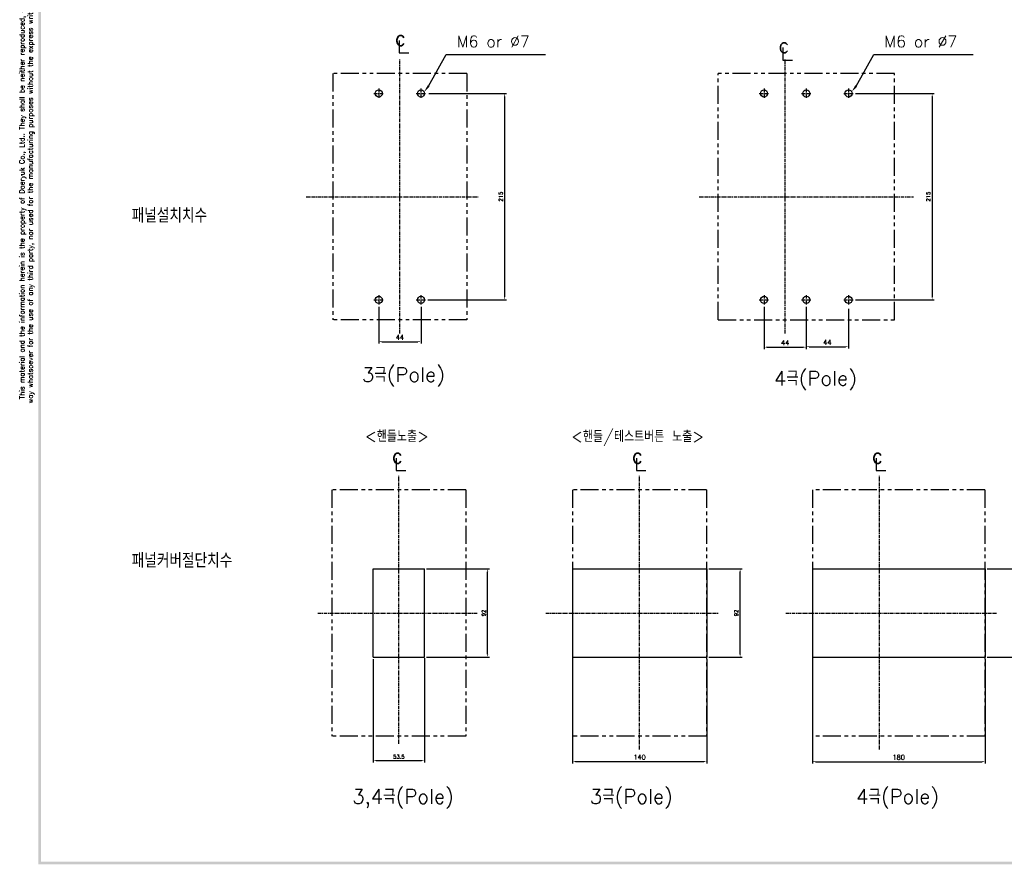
# Model space of a CAD drawing. Extents: x -316 to 2710, y -907 to 1774.
# Tile 1 of 18: x -313 to 713, y 272 to 1152. Entities that reach past the tile are written whole.
import ezdxf

# ---------------------------------------------------------------- set-up
doc = ezdxf.new("R2010")
doc.units = 0
doc.header["$LTSCALE"] = 3
doc.header["$MEASUREMENT"] = 0
doc.linetypes.add('CENTER', pattern=[2, 1.25, -0.25, 0.25, -0.25])
doc.linetypes.add('PHANTOM2', pattern=[1.25, 0.625, -0.125, 0.125, -0.125, 0.125, -0.125])
doc.layers.get('0').update_dxf_attribs({"linetype": 'CONTINUOUS'})
doc.layers.get('Defpoints').update_dxf_attribs({"linetype": 'CONTINUOUS'})
for name, color, linetype in [('AM_VIS', 7, 'CONTINUOUS'), ('cen', 1, 'CENTER'), ('CENTER', 1, 'CENTER'), ('di', 3, 'CONTINUOUS'), ('DIM', 3, 'CONTINUOUS'), ('dwg', 7, 'CONTINUOUS'), ('NOTE', 4, 'CONTINUOUS')]:
    doc.layers.add(name, color=color, linetype=linetype)
doc.styles.add('K25', font='TXT', dxfattribs={"width": 0.9, "height": 2.5, "bigfont": 'TBHAN'})
doc.styles.add('KIM', font='ROMANS.shx', dxfattribs={"height": 5, "bigfont": 'GSG1.shx'})
doc.styles.get("Standard").update_dxf_attribs({"font": 'romans.shx', "height": 4, "bigfont": 'ghs.shx'})
doc.dimstyles.get("Standard").update_dxf_attribs({"dimtxt": 0.18, "dimasz": 0.18, "dimexe": 0.18, "dimexo": 0.0625, "dimgap": 0.09, "dimtad": 0, "dimtih": 1, "dimtoh": 1, "dimdec": 4, "dimzin": 0, "dimdsep": 46, "dimtxsty": 'Standard', "dimcen": 0.09, "dimadec": 0, "dimazin": 0, "dimtfac": 1, "dimtdec": 4, "dimtofl": 0, "dimtmove": 0, "dimatfit": 3, "dimfxl": 0, "dimtolj": 1, "dimtzin": 0, "dimarcsym": 0})
doc.dimstyles.new('STANDARD$0', dxfattribs={"dimtxt": 5, "dimasz": 5, "dimexe": 1, "dimexo": 2, "dimgap": 2, "dimtad": 1, "dimdec": 4, "dimzin": 12, "dimdsep": 46, "dimtxsty": 'KIM', "dimcen": -1, "dimdle": 0.1, "dimadec": 0, "dimazin": 0, "dimtfac": 1, "dimtdec": 4, "dimtmove": 0, "dimatfit": 3, "dimfxl": 0, "dimtolj": 1, "dimtzin": 0, "dimarcsym": 0})

# ---------------------------------------------------------------- blocks, each defined once
blk = doc.blocks.new('*D186')
at = {"layer": 'Defpoints', "color": 0}
for p in [(55, 488.1), (108.5, 489.1), (108.5, 380.4)]:
    blk.add_point(p, dxfattribs=at)
at = {"layer": 'di'}
for p, q in [((55, 486.1), (55, 378.4)), ((108.5, 487.1), (108.5, 378.4)), ((58.2, 380.4), (105.3, 380.4))]:
    blk.add_line(p, q, dxfattribs=at)
for points in [[(58.2, 380.9), (58.2, 379.8), (55, 380.4)], [(105.3, 380.9), (105.3, 379.8), (108.5, 380.4)]]:
    blk.add_solid(points, dxfattribs=at)
at = {"layer": 'di', "insert": (81.8, 384.4), "char_height": 4, "attachment_point": 5}
blk.add_mtext('\\A1;53.5', dxfattribs=at)
blk = doc.blocks.new('*D187')
at = {"layer": 'Defpoints', "color": 0}
for p in [(108.5, 580.1), (174.3, 580.1), (108.5, 488.1)]:
    blk.add_point(p, dxfattribs=at)
at = {"layer": 'di'}
for p, q in [((110.5, 580.1), (176.3, 580.1)), ((174.3, 491.3), (174.3, 576.9)), ((110.5, 488.1), (176.3, 488.1))]:
    blk.add_line(p, q, dxfattribs=at)
for points in [[(173.8, 576.9), (174.9, 576.9), (174.3, 580.1)], [(173.8, 491.3), (174.9, 491.3), (174.3, 488.1)]]:
    blk.add_solid(points, dxfattribs=at)
at = {"layer": 'di', "insert": (170.3, 534.1), "char_height": 4, "attachment_point": 5, "rotation": 90}
blk.add_mtext('\\A1;92', dxfattribs=at)
blk = doc.blocks.new('*D188')
at = {"layer": 'Defpoints', "color": 0}
for p in [(555.5, 1075.3), (555.5, 860.3), (637.5, 860.3)]:
    blk.add_point(p, dxfattribs=at)
at = {"layer": 'di'}
for p, q in [((557.5, 1075.3), (639.5, 1075.3)), ((637.5, 1072.1), (637.5, 863.5)), ((557.5, 860.3), (639.5, 860.3))]:
    blk.add_line(p, q, dxfattribs=at)
for points in [[(637, 1072.1), (638, 1072.1), (637.5, 1075.3)], [(637, 863.5), (638, 863.5), (637.5, 860.3)]]:
    blk.add_solid(points, dxfattribs=at)
at = {"layer": 'di', "insert": (633.5, 967.8), "char_height": 4, "attachment_point": 5, "rotation": 90}
blk.add_mtext('\\A1;215', dxfattribs=at)
blk = doc.blocks.new('*D189')
at = {"layer": 'Defpoints', "color": 0}
for p in [(111.1, 1075.3), (110.1, 860.3), (192, 860.3)]:
    blk.add_point(p, dxfattribs=at)
at = {"layer": 'di'}
for p, q in [((113.1, 1075.3), (194, 1075.3)), ((192, 1072.1), (192, 863.5)), ((112.1, 860.3), (194, 860.3))]:
    blk.add_line(p, q, dxfattribs=at)
for points in [[(191.5, 1072.1), (192.6, 1072.1), (192, 1075.3)], [(191.5, 863.5), (192.6, 863.5), (192, 860.3)]]:
    blk.add_solid(points, dxfattribs=at)
at = {"layer": 'di', "insert": (188, 967.8), "char_height": 4, "attachment_point": 5, "rotation": 90}
blk.add_mtext('\\A1;215', dxfattribs=at)
blk = doc.blocks.new('*D190')
at = {"layer": 'Defpoints', "color": 0}
for p in [(402.7, 580.1), (437.4, 580.1), (402.7, 488.1)]:
    blk.add_point(p, dxfattribs=at)
at = {"layer": 'di'}
for p, q in [((404.7, 580.1), (439.4, 580.1)), ((437.4, 491.3), (437.4, 576.9)), ((404.7, 488.1), (439.4, 488.1))]:
    blk.add_line(p, q, dxfattribs=at)
for points in [[(436.9, 576.9), (438, 576.9), (437.4, 580.1)], [(436.9, 491.3), (438, 491.3), (437.4, 488.1)]]:
    blk.add_solid(points, dxfattribs=at)
at = {"layer": 'di', "insert": (433.4, 534.1), "char_height": 4, "attachment_point": 5, "rotation": 90}
blk.add_mtext('\\A1;92', dxfattribs=at)
blk = doc.blocks.new('*D198')
at = {"layer": 'Defpoints', "color": 0}
for p in [(60.9, 855), (104.9, 855), (104.9, 816.7)]:
    blk.add_point(p, dxfattribs=at)
at = {"layer": 'di'}
for p, q in [((60.9, 853), (60.9, 814.7)), ((104.9, 853), (104.9, 814.7)), ((64.1, 816.7), (101.7, 816.7))]:
    blk.add_line(p, q, dxfattribs=at)
for points in [[(64.1, 817.2), (64.1, 816.2), (60.9, 816.7)], [(101.7, 817.2), (101.7, 816.2), (104.9, 816.7)]]:
    blk.add_solid(points, dxfattribs=at)
at = {"layer": 'di', "insert": (82.9, 821.2), "char_height": 5, "attachment_point": 5, "style": 'KIM'}
blk.add_mtext('\\A1;44', dxfattribs=at)
blk = doc.blocks.new('*D199')
at = {"layer": 'Defpoints', "color": 0}
for p in [(462.3, 855), (506.3, 855), (506.3, 811)]:
    blk.add_point(p, dxfattribs=at)
at = {"layer": 'di'}
for p, q in [((462.3, 853), (462.3, 809)), ((506.3, 853), (506.3, 809)), ((465.5, 811), (503.1, 811))]:
    blk.add_line(p, q, dxfattribs=at)
for points in [[(465.5, 811.5), (465.5, 810.4), (462.3, 811)], [(503.1, 811.5), (503.1, 810.4), (506.3, 811)]]:
    blk.add_solid(points, dxfattribs=at)
at = {"layer": 'di', "insert": (484.3, 815.5), "char_height": 5, "attachment_point": 5, "style": 'KIM'}
blk.add_mtext('\\A1;44', dxfattribs=at)
blk = doc.blocks.new('*D200')
at = {"layer": 'Defpoints', "color": 0}
for p in [(506.3, 853), (550.3, 853), (550.3, 811.5)]:
    blk.add_point(p, dxfattribs=at)
at = {"layer": 'di'}
for p, q in [((506.3, 851), (506.3, 809.5)), ((550.3, 851), (550.3, 809.5)), ((509.5, 811.5), (547.1, 811.5))]:
    blk.add_line(p, q, dxfattribs=at)
for points in [[(509.5, 812), (509.5, 810.9), (506.3, 811.5)], [(547.1, 812), (547.1, 810.9), (550.3, 811.5)]]:
    blk.add_solid(points, dxfattribs=at)
at = {"layer": 'di', "insert": (528.3, 816), "char_height": 5, "attachment_point": 5, "style": 'KIM'}
blk.add_mtext('\\A1;44', dxfattribs=at)
blk = doc.blocks.new('*D201')
at = {"layer": 'Defpoints', "color": 0}
for p in [(692.7, 580.1), (727.4, 580.1), (692.7, 488.1)]:
    blk.add_point(p, dxfattribs=at)
at = {"layer": 'di'}
for p, q in [((694.7, 580.1), (729.4, 580.1)), ((727.4, 491.3), (727.4, 576.9)), ((694.7, 488.1), (729.4, 488.1))]:
    blk.add_line(p, q, dxfattribs=at)
for points in [[(726.9, 576.9), (728, 576.9), (727.4, 580.1)], [(726.9, 491.3), (728, 491.3), (727.4, 488.1)]]:
    blk.add_solid(points, dxfattribs=at)
at = {"layer": 'di', "insert": (723.4, 534.1), "char_height": 4, "attachment_point": 5, "rotation": 90}
blk.add_mtext('\\A1;92', dxfattribs=at)
blk = doc.blocks.new('*D202')
at = {"layer": 'Defpoints', "color": 0}
for p in [(262.7, 488.1), (402.7, 488.1), (402.7, 379.4)]:
    blk.add_point(p, dxfattribs=at)
at = {"layer": 'di'}
for p, q in [((262.7, 486.1), (262.7, 377.4)), ((402.7, 486.1), (402.7, 377.4)), ((265.9, 379.4), (399.5, 379.4))]:
    blk.add_line(p, q, dxfattribs=at)
for points in [[(265.9, 379.9), (265.9, 378.8), (262.7, 379.4)], [(399.5, 379.9), (399.5, 378.8), (402.7, 379.4)]]:
    blk.add_solid(points, dxfattribs=at)
at = {"layer": 'di', "insert": (332.7, 383.9), "char_height": 5, "attachment_point": 5, "style": 'KIM'}
blk.add_mtext('\\A1;140', dxfattribs=at)
blk = doc.blocks.new('*D203')
at = {"layer": 'Defpoints', "color": 0}
for p in [(512.7, 488.1), (692.7, 488.1), (692.7, 379.2)]:
    blk.add_point(p, dxfattribs=at)
at = {"layer": 'di'}
for p, q in [((512.7, 486.1), (512.7, 377.2)), ((692.7, 486.1), (692.7, 377.2)), ((515.9, 379.2), (689.5, 379.2))]:
    blk.add_line(p, q, dxfattribs=at)
for points in [[(515.9, 379.8), (515.9, 378.7), (512.7, 379.2)], [(689.5, 379.8), (689.5, 378.7), (692.7, 379.2)]]:
    blk.add_solid(points, dxfattribs=at)
at = {"layer": 'di', "insert": (602.7, 383.7), "char_height": 5, "attachment_point": 5, "style": 'KIM'}
blk.add_mtext('\\A1;180', dxfattribs=at)

msp = doc.modelspace()

# ---------------------------------------------------------------- linework, layer by layer
for p, q in [((55.049, 580.107), (108.549, 580.107)), ((55.049, 488.107), (55.049, 580.107)), ((108.549, 488.107), (108.549, 580.107)), ((262.689, 580.107), (402.689, 580.107)), ((512.689, 580.107), (692.689, 580.107)), ((55.049, 488.107), (108.549, 488.107)), ((262.689, 488.107), (402.689, 488.107)), ((512.689, 488.107), (692.689, 488.107))]:
    msp.add_line(p, q)
for centre in [(60.876, 1075.253), (104.876, 1075.253), (462.342, 1075.253), (506.342, 1075.253), (550.342, 1075.253), (60.876, 860.253), (104.876, 860.253), (462.342, 860.253), (506.342, 860.253), (550.342, 860.253)]:
    msp.add_circle(centre, 3.7)
at = {"layer": 'AM_VIS'}
for p, q in [((262.689, 580.107), (262.689, 488.107)), ((402.689, 580.107), (402.689, 488.107)), ((512.689, 580.107), (512.689, 488.107)), ((692.689, 580.107), (692.689, 488.107))]:
    msp.add_line(p, q, dxfattribs=at)
at = {"layer": 'cen'}
for p, q in [((60.876, 1080.297), (60.876, 1070.209)), ((104.876, 1080.297), (104.876, 1070.209)), ((462.342, 1080.297), (462.342, 1070.209)), ((506.342, 1080.297), (506.342, 1070.209)), ((550.342, 1080.297), (550.342, 1070.209)), ((55.832, 1075.253), (65.92, 1075.253)), ((99.832, 1075.253), (109.92, 1075.253)), ((457.298, 1075.253), (467.386, 1075.253)), ((501.298, 1075.253), (511.386, 1075.253)), ((545.298, 1075.253), (555.386, 1075.253)), ((60.876, 865.297), (60.876, 855.209)), ((104.876, 865.297), (104.876, 855.209)), ((462.342, 865.297), (462.342, 855.209)), ((506.342, 865.297), (506.342, 855.209)), ((550.342, 865.297), (550.342, 855.209)), ((55.832, 860.253), (65.92, 860.253)), ((99.832, 860.253), (109.92, 860.253)), ((457.298, 860.253), (467.386, 860.253)), ((501.298, 860.253), (511.386, 860.253)), ((545.298, 860.253), (555.386, 860.253))]:
    msp.add_line(p, q, dxfattribs=at)
at = {"layer": 'CENTER'}
for p, q in [((82.876, 967.553), (82.876, 1110.675)), ((484.342, 967.553), (484.342, 1110.675)), ((-14.686, 967.553), (164.658, 967.553)), ((82.876, 825.382), (82.876, 967.553)), ((394.7, 967.553), (617.983, 967.553)), ((484.342, 825.382), (484.342, 967.553)), ((81.799, 533.907), (81.799, 677.03)), ((332.689, 533.907), (332.689, 677.03)), ((582.689, 533.907), (582.689, 677.03)), ((-2.497, 533.907), (163.581, 533.907)), ((81.799, 397.776), (81.799, 533.907)), ((235.127, 533.907), (414.47, 533.907)), ((332.689, 391.736), (332.689, 533.907)), ((485.127, 533.907), (704.47, 533.907)), ((582.689, 391.736), (582.689, 533.907))]:
    msp.add_line(p, q, dxfattribs=at)
at = {"layer": 'di', "linetype": 'PHANTOM2', "ltscale": 10}
for p, q in [((152.676, 1096.053), (13.076, 1096.053)), ((13.076, 1096.053), (13.076, 839.453)), ((152.676, 1096.053), (152.676, 839.453)), ((598.142, 1096.053), (414.542, 1096.053)), ((414.542, 839.453), (414.542, 1096.053)), ((598.142, 839.453), (598.142, 1096.053)), ((152.676, 839.453), (13.076, 839.453)), ((414.542, 839.453), (598.142, 839.453)), ((151.599, 662.407), (11.999, 662.407)), ((11.999, 662.407), (11.999, 405.807)), ((151.599, 662.407), (151.599, 405.807)), ((402.489, 662.407), (262.889, 662.407)), ((262.889, 662.407), (262.889, 405.807)), ((402.489, 662.407), (402.489, 405.807)), ((692.489, 662.407), (512.889, 662.407)), ((512.889, 662.407), (512.889, 405.807)), ((692.489, 662.407), (692.489, 405.807)), ((151.599, 405.807), (11.999, 405.807)), ((402.489, 405.807), (262.889, 405.807)), ((692.489, 405.807), (512.889, 405.807))]:
    msp.add_line(p, q, dxfattribs=at)
at = {"layer": 'dwg'}
for points in [[(-293.74, 272.323), (-291.14, 273.623), (-293.74, 1764.723), (-291.14, 1762.123)], [(1827.86, 272.323), (1825.26, 274.923), (-293.74, 272.323), (-291.14, 274.923)]]:
    msp.add_trace(points, dxfattribs=at)
at = {"layer": 'NOTE'}
for p, q in [((82.283, 1130.569), (82.283, 1117.53)), ((481.926, 1123.06), (481.926, 1110.021)), ((82.283, 1117.53), (92.196, 1117.53)), ((112.839, 1083.024), (131.173, 1115.776)), ((131.173, 1115.776), (234.685, 1115.776)), ((481.926, 1110.021), (491.839, 1110.021)), ((558.304, 1083.024), (576.639, 1115.776)), ((576.639, 1115.776), (680.151, 1115.776)), ((79.091, 695.442), (79.091, 682.402)), ((329.305, 695.442), (329.305, 682.402)), ((579.305, 695.442), (579.305, 682.402)), ((79.091, 682.402), (89.004, 682.402)), ((329.305, 682.402), (339.218, 682.402)), ((579.305, 682.402), (589.218, 682.402))]:
    msp.add_line(p, q, dxfattribs=at)
for points in [[(113.831, 1082.264), (108.277, 1077.071), (111.847, 1083.785)], [(559.297, 1082.264), (553.742, 1077.071), (557.312, 1083.785)]]:
    msp.add_solid(points, dxfattribs=at)

# ---------------------------------------------------------------- texts
at = {"layer": 'di'}
for p in [(142.139, 1123.42), (587.605, 1123.42)]:
    msp.add_text('M6 or %%C7', height=12, dxfattribs=at).set_placement(p)
at = {"layer": 'di', "insert": (-305.786, 1015.48), "char_height": 5.2, "width": 568.79157, "attachment_point": 5, "rotation": 90}
msp.add_mtext('\\A1;This material and the information herein is the property of Daeryuk Co., Ltd.. They shall be neither reproduced, copied, lent, or disclosed in any\\Pway whatsoever for the use of any third party, nor used for the manufacturing purposes without the express written consent of Daeryuk Co., Ltd..', dxfattribs=at)
at = {"layer": 'di', "char_height": 15, "attachment_point": 1}
for s, insert, width in [('{\\Fromans,hgs|c129;패널설치치수}', (-196.605, 955.682), 135.45529), ('{\\Fromans,hgs|c129;3극(Pole)}', (43.306, 789.919), 116.39597), ('{\\Fromans,hgs|c129;4극(Pole)}', (472.599, 786.073), 116.39597), ('{\\Fromans,hgs|c129;패널커버절단치수}', (-196.605, 596.258), 177.9211), ('{\\Fromans,hgs|c129;3,4극(Pole)}', (33.253, 350.45), 148.76355), ('{\\Fromans,hgs|c129;3극(Pole)}', (280.789, 350.45), 156.66025), ('{\\Fromans,hgs|c129;4극(Pole)}', (558.151, 350.45), 156.66025)]:
    msp.add_mtext(s, dxfattribs=dict(at, insert=insert, width=width))
at = {"layer": 'DIM', "char_height": 12, "width": 207.68749, "attachment_point": 1}
for s, insert in [('\\pt156;{\\Fromans,hgs|c129;<핸들노출>}', (46.457, 724.299)), ('\\pt156;{\\Fromans,hgs|c129;<핸들/테스트버튼 노출>}', (261.278, 724.079))]:
    msp.add_mtext(s, dxfattribs=dict(at, insert=insert))
at = {"layer": 'NOTE', "style": 'K25', "width": 0.9}
for p in [(77.851, 1125.029), (477.494, 1117.521), (74.659, 689.902), (324.873, 689.902), (574.873, 689.902)]:
    msp.add_text('c', height=15.85, dxfattribs=at).set_placement(p)

# ---------------------------------------------------------------- dimensions: what is measured, and where the dimension line sits
at = {"layer": 'di'}
for base, p1, p2, picture, middle in [((192.019, 860.253), (111.146, 1075.253), (110.082, 860.253), '*D189', (188.019, 967.753)), ((637.485, 860.253), (555.548, 1075.253), (555.548, 860.253), '*D188', (633.485, 967.753)), ((437.433, 580.107), (402.689, 488.107), (402.689, 580.107), '*D190', (433.433, 534.107)), ((727.433, 580.107), (692.689, 488.107), (692.689, 580.107), '*D201', (723.433, 534.107))]:
    dim = msp.add_linear_dim(base=base, p1=p1, p2=p2, angle=90, dimstyle='Standard', override={"dimtxt": 4, "dimasz": 3.2, "dimexe": 2, "dimexo": 2, "dimgap": 2, "dimtad": 1, "dimtih": 0, "dimtoh": 0, "dimdec": 2, "dimzin": 8, "dimcen": 0, "dimclrd": 256, "dimclre": 256, "dimclrt": 256, "dimadec": 2, "dimazin": 2, "dimtfac": 0.6, "dimtdec": 2, "dimtofl": 1, "dimtzin": 8, "dimlwd": 65535, "dimlwe": 65535, "dimarcsym": 1}, dxfattribs=at)
    dim.commit()
    dim.dimension.update_dxf_attribs({"geometry": picture, "text_midpoint": middle})
for base, p1, p2, picture, middle in [((104.876, 816.7), (60.876, 855.047), (104.876, 855.047), '*D198', (82.876, 821.2)), ((506.342, 810.976), (462.342, 855.047), (506.342, 855.047), '*D199', (484.342, 815.476)), ((550.342, 811.473), (506.342, 853.047), (550.342, 853.047), '*D200', (528.342, 815.973)), ((402.689, 379.366), (262.689, 488.107), (402.689, 488.107), '*D202', (332.689, 383.866)), ((692.689, 379.229), (512.689, 488.107), (692.689, 488.107), '*D203', (602.689, 383.729))]:
    dim = msp.add_linear_dim(base=base, p1=p1, p2=p2, dimstyle='STANDARD$0', override={"dimtxt": 4, "dimasz": 3.2, "dimexe": 2, "dimdec": 2, "dimzin": 8, "dimcen": 0, "dimclrd": 256, "dimclre": 256, "dimclrt": 256, "dimadec": 2, "dimazin": 2, "dimtfac": 0.6, "dimtdec": 2, "dimtzin": 8, "dimlwd": 65535, "dimlwe": 65535, "dimarcsym": 1}, dxfattribs=at)
    dim.commit()
    dim.dimension.update_dxf_attribs({"geometry": picture, "text_midpoint": middle})
dim = msp.add_linear_dim(base=(174.327, 580.107), p1=(108.549, 488.107), p2=(108.549, 580.107), angle=90, dimstyle='Standard', override={"dimtxt": 4, "dimasz": 3.2, "dimexe": 2, "dimexo": 2, "dimgap": 2, "dimtad": 1, "dimtih": 0, "dimtoh": 0, "dimdec": 2, "dimzin": 8, "dimcen": 0, "dimclrd": 256, "dimclre": 256, "dimclrt": 256, "dimadec": 2, "dimazin": 2, "dimtfac": 0.6, "dimtdec": 2, "dimtofl": 1, "dimtzin": 8, "dimlwd": 65535, "dimlwe": 65535, "dimarcsym": 1}, dxfattribs=at)
dim.commit()
dim.dimension.update_dxf_attribs({"geometry": '*D187', "text_midpoint": (174.327, 534.107), "dimtype": 160})
dim = msp.add_linear_dim(base=(108.549, 380.359), p1=(55.049, 488.107), p2=(108.549, 489.107), dimstyle='STANDARD$0', override={"dimtxt": 4, "dimasz": 3.2, "dimexe": 2, "dimdec": 2, "dimzin": 8, "dimtxsty": 'Standard', "dimcen": 0, "dimdle": 0, "dimclrd": 256, "dimclre": 256, "dimclrt": 256, "dimadec": 2, "dimazin": 2, "dimtfac": 0.6, "dimtdec": 2, "dimtzin": 8, "dimlwd": 65535, "dimlwe": 65535, "dimarcsym": 1}, dxfattribs=at)
dim.commit()
dim.dimension.update_dxf_attribs({"geometry": '*D186', "text_midpoint": (81.799, 380.359), "dimtype": 160})

doc.saveas('drawing.dxf')
